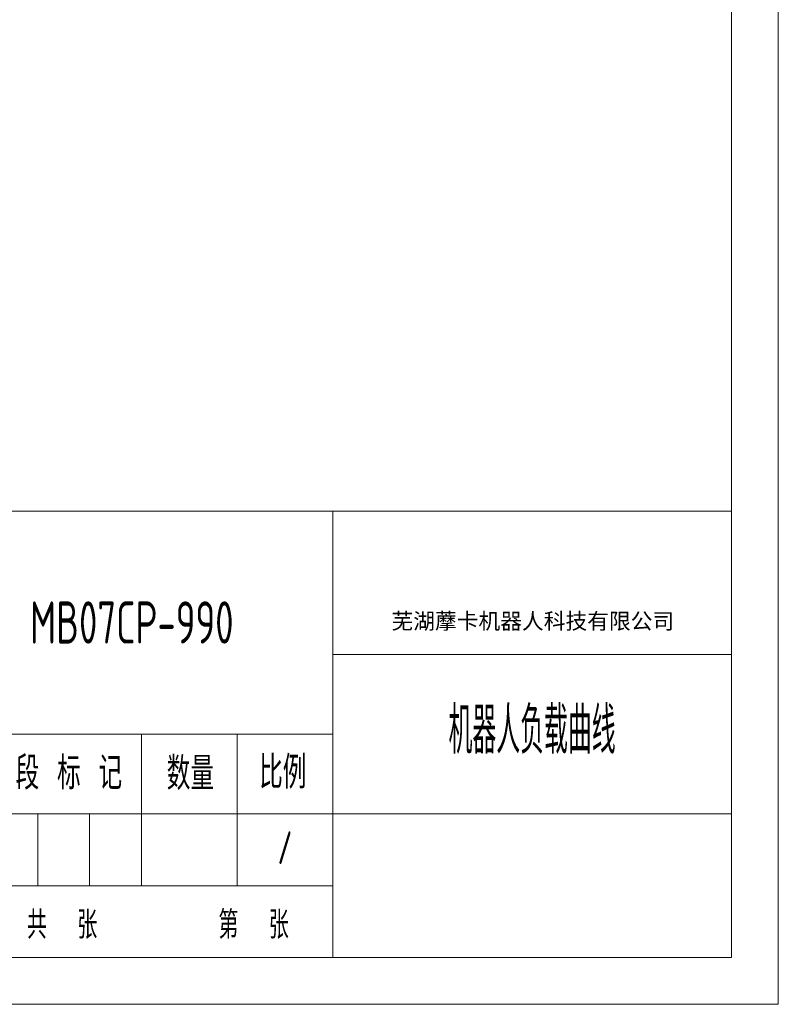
# Model space of a CAD drawing. Header units: millimetres. Extents: x -27 to 8086, y 0 to 7529.
# Tile 48 of 51: x 7843 to 8086, y 0 to 315. Entities that reach past the tile are written whole.
import ezdxf
from ezdxf.enums import TextEntityAlignment as Align

# ---------------------------------------------------------------- set-up
doc = ezdxf.new("R2010")
doc.units = ezdxf.units.MM
doc.header["$LTSCALE"] = 10
for name, color, linetype, lineweight in [('1轮廓实线层', 7, 'Continuous', 18), ('2细线层', 4, 'Continuous', 13), ('6文字层', 3, 'Continuous', 13), ('图框层', 7, 'Continuous', 18)]:
    doc.layers.add(name, color=color, linetype=linetype, lineweight=lineweight)
doc.styles.add('PC_TEXTSTYLE', font='ISOCP.SHX', dxfattribs={"width": 0.707, "bigfont": 'GBCBIG.SHX'})
doc.styles.add('仿宋体', font='txt')
doc.styles.add('标准汉字', font='gbenor.shx', dxfattribs={"bigfont": 'gbcbig.shx'})

# ---------------------------------------------------------------- blocks, each defined once
blk = doc.blocks.new('ZwmFrameMain_3_A4^_^无分区图框^_^landscape')
at = {"layer": '1轮廓实线层'}
for p in [(267, 200), (0, 0)]:
    blk.add_line(p, (267, 0), dxfattribs=at)
at = {"layer": '2细线层'}
for p in [(272, 205), (-25, -5)]:
    blk.add_line(p, (272, -5), dxfattribs=at)
blk = doc.blocks.new('ZwmFrameMain_3_横向标题栏')
at = {"layer": '1轮廓实线层'}
blk.add_line((-153, 47.6), (0, 47.6), dxfattribs=at)
at = {"layer": '2细线层', "color": 6, "linetype": 'Continuous'}
for p, q in [((-42.5, 0), (-42.5, 47.6)), ((-42.5, 32.3), (0, 32.3)), ((-153, 23.8), (-42.5, 23.8)), ((-62.9, 7.65), (-62.9, 23.8)), ((-52.7, 7.65), (-52.7, 23.8)), ((-85, 15.3), (0, 15.3)), ((-73.95, 7.65), (-73.95, 15.3)), ((-68.42, 7.65), (-68.42, 15.3)), ((-85, 7.65), (-42.5, 7.65))]:
    blk.add_line(p, q, dxfattribs=at)
at = {"layer": '6文字层', "color": 4, "linetype": 'Continuous', "insert": (-21.17, 35.77), "char_height": 1.7, "width": 46.9115, "attachment_point": 5, "style": '仿宋体'}
blk.add_mtext('芜湖藦卡机器人科技有限公司', dxfattribs=at)
at = {"layer": '6文字层', "color": 6, "attachment_point": 7, "style": '标准汉字'}
for s, insert, char_height, width in [('阶 段 标 记', (-80.73, 17.89), 3.5, 25.8612), ('数量', (-60.2, 17.85), 3.5, 8.5159), ('比例', (-50.35, 17.98), 3.5, 7.9953), ('共  张        第  张', (-75.11, 1.97), 2.975, 51.7172)]:
    blk.add_mtext(s, dxfattribs=dict(at, insert=insert, char_height=char_height, width=width))
at = {"layer": '6文字层', "color": 4, "style": 'PC_TEXTSTYLE', "flags": 8}
for tag, height, width, p, p2 in [('产品名称或材料标记', 4.5, 0.911854, (-77.25, 33.47), (-50.6, 33.47)), ('图样名称', 5, 2.846512, (-41.5, 21.71), (-1, 21.71)), ('图样代号', 5, 2.86875, (-41.5, 5.64), (-1, 5.64))]:
    blk.add_attdef(tag, text='', height=height, dxfattribs=dict(at, width=width)).set_placement(p, p2, align=Align.FIT)
at = {"layer": '6文字层', "color": 6, "style": 'PC_TEXTSTYLE', "width": 9.241641, "flags": 8}
blk.add_attdef('设计', text='', height=2.12, rotation=359.5768, dxfattribs=at).set_placement((-141.75, 19.99), (-133.89, 19.93), align=Align.FIT)
at = {"layer": '6文字层', "color": 6, "style": 'PC_TEXTSTYLE', "flags": 8}
for tag, height, width, p, p2 in [('审核', 2.12, 2.542374, (-141.61, 14.16), (-134.04, 14.16)), ('重量', 3.5, 1.685865, (-61.9, 10.1), (-53.7, 10.1)), ('比例', 3.5, 1.699352, (-51.7, 9.95), (-43.5, 9.95))]:
    blk.add_attdef(tag, text='', height=height, dxfattribs=dict(at, width=width)).set_placement(p, p2, align=Align.FIT)

msp = doc.modelspace()

# ---------------------------------------------------------------- block references
at = {"layer": '图框层', "xscale": 3.000000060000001, "yscale": 3.000000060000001, "zscale": 3.000000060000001}
msp.add_blockref('ZwmFrameMain_3_A4^_^无分区图框^_^landscape', (7269.6, 15), dxfattribs=at)
at = {"layer": '图框层'}
ref = msp.add_blockref('ZwmFrameMain_3_横向标题栏', (8070.6, 15), dxfattribs=dict(at, xscale=3.000000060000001, yscale=3.000000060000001, zscale=3.000000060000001))
ref.add_attrib('产品名称或材料标记', 'MB07CP-990', dxfattribs={"layer": '6文字层', "color": 4, "height": 13.5, "style": 'PC_TEXTSTYLE', "width": 0.707}).set_placement((7878.82, 115.41), align=Align.CENTER)
ref.add_attrib('图样名称', '机器人负载曲线', dxfattribs={"layer": '6文字层', "color": 4, "height": 15, "style": 'PC_TEXTSTYLE', "width": 0.707}).set_placement((8006.85, 80.14), align=Align.CENTER)
ref.add_attrib('比例', '/', dxfattribs={"layer": '6文字层', "color": 6, "height": 10.5, "style": 'PC_TEXTSTYLE', "width": 0.707}).set_placement((7927.8, 44.85), align=Align.CENTER)

doc.saveas('drawing.dxf')
